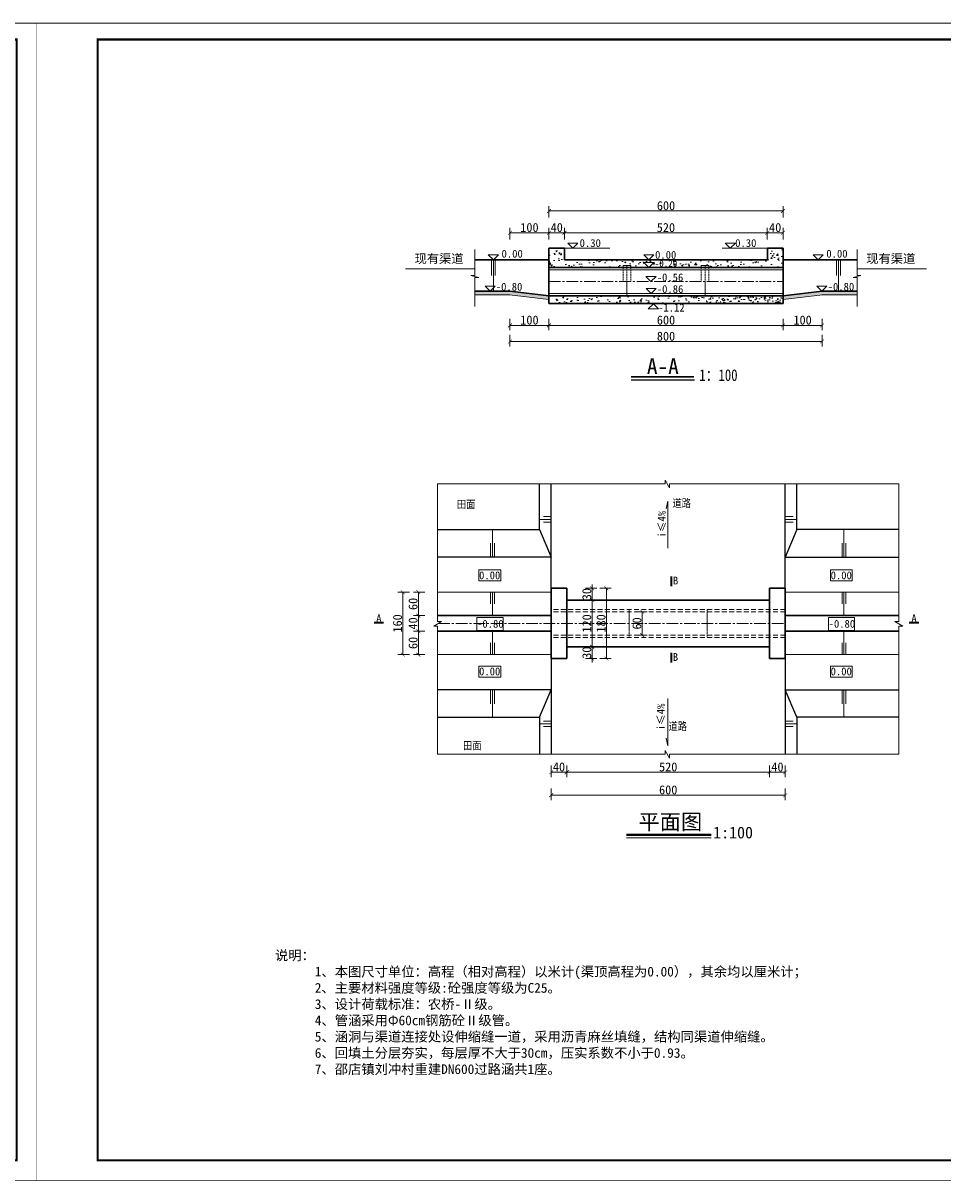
# Model space of a CAD drawing. Extents: x 36231 to 595326, y 3059 to 3871788.
# Tile 83 of 143: x 584999 to 585235, y 3866156 to 3866452. Entities that reach past the tile are written whole.
import ezdxf
from ezdxf.enums import TextEntityAlignment as Align

# ---------------------------------------------------------------- set-up
doc = ezdxf.new("R2010")
doc.units = 0
doc.header["$PDMODE"] = 32
doc.header["$PDSIZE"] = 0.2
doc.linetypes.add('CENTER2', pattern=[1.125, 0.75, -0.125, 0.125, -0.125])
doc.linetypes.add('HIDDEN', pattern=[0.375, 0.25, -0.125])
doc.layers.get('0').update_dxf_attribs({"linetype": 'CONTINUOUS'})
doc.layers.get('Defpoints').update_dxf_attribs({"linetype": 'CONTINUOUS'})
for name, color, linetype, lineweight in [('0.09标注线', 3, 'CONTINUOUS', 9), ('0.13填充', 8, 'CONTINUOUS', 9), ('0.13文字', 3, 'CONTINUOUS', 13), ('0.30粗蓝', 4, 'CONTINUOUS', 30), ('0.3黄粗', 2, 'CONTINUOUS', 30), ('图框１', 5, 'CONTINUOUS', 60), ('文字', 7, 'CONTINUOUS', 15), ('文字层', 7, 'CONTINUOUS', 15), ('粗线', 7, 'CONTINUOUS', 35), ('细实线', 3, 'CONTINUOUS', 20), ('细线', 7, 'CONTINUOUS', 15), ('虚线', 251, 'HIDDEN', 15)]:
    doc.layers.add(name, color=color, linetype=linetype, lineweight=lineweight)
doc.layers.add('尺寸线', color=3, linetype='CONTINUOUS')
doc.styles.add('-仿宋_GB2312', font='仿宋_GB2312_0.ttf')
doc.styles.get("Standard").update_dxf_attribs({"font": 'rs.shx', "bigfont": 'hztxt.shx'})
doc.dimstyles.get("Standard").update_dxf_attribs({"dimtxt": 0.18, "dimasz": 0.18, "dimexe": 0.18, "dimexo": 0.0625, "dimgap": 0.09, "dimtad": 0, "dimtih": 1, "dimtoh": 1, "dimdec": 0, "dimlfac": 2, "dimzin": 0, "dimdsep": 46, "dimtxsty": 'Standard', "dimcen": 0.09, "dimadec": 0, "dimazin": 0, "dimtfac": 1, "dimtdec": 0, "dimtofl": 0, "dimtmove": 0, "dimatfit": 3, "dimfxl": 1, "dimtolj": 1, "dimtzin": 0, "dimarcsym": 0})
doc.dimstyles.new('副本 (5) (2) STANDARD', dxfattribs={"dimtxt": 2.3, "dimasz": 1, "dimexe": 1.25, "dimexo": 1.5, "dimgap": 0.2, "dimtad": 1, "dimdec": 0, "dimlfac": 10, "dimzin": 0, "dimdsep": 46, "dimtxsty": '-仿宋_GB2312', "dimblk": 'ARCHTICK', "dimcen": 0.09, "dimadec": 0, "dimazin": 0, "dimtfac": 1, "dimtdec": 0, "dimtix": 1, "dimtmove": 2, "dimatfit": 3, "dimfxl": 1.7, "dimfxlon": 1, "dimtolj": 1, "dimtzin": 0, "dimlwd": 9, "dimlwe": 9, "dimarcsym": 0})
pattern_1 = [(50, (573638.0127, 3867785.623), (3.6436934, -0.3187817), [0.381, -4.191]), (355, (573638.0127, 3867785.623), (-0.7048565, 3.8211329), [0.3048, -3.3528]), (100.451, (573638.3164, 3867785.5963), (2.93885, 3.5023338), [0.3238, -3.5618]), (46.1842, (573638.0127, 3867786.639), (5.4215808, -0.8408466), [0.5715, -6.2865]), (96.6356, (573638.4645, 3867786.569), (4.7480847, 4.948511), [0.4857, -5.3427]), (351.184, (573638.013, 3867786.639), (4.748092, 4.9485024), [0.4572, -5.0292]), (21, (573638.5207, 3867786.385), (3.0322976, -2.0453104), [0.381, -4.191]), (326, (573638.5207, 3867786.385), (1.2360406, 3.6837593), [0.3048, -3.3528]), (71.4514, (573638.7734, 3867786.2145), (4.2683298, 1.6384572), [0.3238, -3.5618]), (37.5, (573638.0127, 3867785.6229), (0.06177207, 1.69110078), [0, -3.31216, 0, -3.4036, 0, -3.3655]), (7.5, (573638.0127, 3867785.623), (1.33639325, 2.0036115), [0, -1.94056, 0, -3.23596, 0, -1.2827]), (327.5, (573636.8799, 3867785.6229), (2.7118119, -0.11457488), [0, -1.27, 0, -3.9624, 0, -5.2578]), (317.5, (573636.3719, 3867785.623), (2.96258363, 0.5085298), [0, -1.651, 0, -2.63144, 0, -3.7338])]

# ---------------------------------------------------------------- blocks, each defined once
blk = doc.blocks.new('eesz')
at = {"layer": '图框１', "color": 7, "const_width": 0.467}
blk.add_lwpolyline([(25244.5, -497.6), (25244.5, -1980.6), (27344.5, -1980.6), (27344.5, -497.6)], close=True, dxfattribs=at)
blk.add_lwpolyline([(25244.5, -497.6), (25244.5, -1980.6), (27344.5, -1980.6), (27344.5, -497.6)], close=True, dxfattribs=at)
at = {"layer": '图框１', "color": 5, "const_width": 0.467}
blk.add_lwpolyline([(25244.5, -497.6), (25244.5, -1980.6), (27344.5, -1980.6), (27344.5, -497.6)], close=True, dxfattribs=at)
at = {"layer": '图框１', "color": 7}
blk.add_lwpolyline([(25322.3, -518.3, 3.11, 3.11, 0), (27318.5, -518.3, 2.59, 2.59, 0), (27318.5, -1954.6, 2.59, 2.59, 0), (25322.3, -1954.6, 2.59, 2.59, 0)], format="xyseb", close=True, dxfattribs=at)
blk.add_lwpolyline([(25322.3, -518.3, 3.11, 3.11, 0), (27318.5, -518.3, 2.59, 2.59, 0), (27318.5, -1954.6, 2.59, 2.59, 0), (25322.3, -1954.6, 2.59, 2.59, 0)], format="xyseb", close=True, dxfattribs=at)
at = {"layer": '图框１', "color": 5}
blk.add_lwpolyline([(25322.3, -518.3, 3.11, 3.11, 0), (27318.5, -518.3, 2.59, 2.59, 0), (27318.5, -1954.6, 2.59, 2.59, 0), (25322.3, -1954.6, 2.59, 2.59, 0)], format="xyseb", close=True, dxfattribs=at)
blk = doc.blocks.new('_ARCHTICK')
at = {"color": 0, "linetype": 'ByBlock', "const_width": 0.15}
blk.add_lwpolyline([(-0.5, -0.5), (0.5, 0.5)], dxfattribs=at)
blk = doc.blocks.new('*D1938')
at = {"layer": '0.13文字', "color": 0, "lineweight": 9}
for p, q in [((585102.08, 3866306.39), (585099.13, 3866306.39)), ((585100.38, 3866306.39), (585100.38, 3866300.39)), ((585102.08, 3866300.39), (585099.13, 3866300.39))]:
    blk.add_line(p, q, dxfattribs=at)
at = {"layer": 'Defpoints', "color": 0, "lineweight": 13}
for p in [(585105.31, 3866306.39), (585100.38, 3866300.39), (585105.31, 3866300.39)]:
    blk.add_point(p, dxfattribs=at)
at = {"layer": '0.13文字', "color": 0, "lineweight": 9}
for p, rotation in [((585100.38, 3866306.39), 90), ((585100.38, 3866300.39), 270)]:
    blk.add_blockref('_ARCHTICK', p, dxfattribs=dict(at, rotation=rotation))
at = {"layer": '0.13文字', "color": 0, "lineweight": 13, "insert": (585099.03, 3866303.39), "char_height": 2.3, "attachment_point": 5, "rotation": 90, "style": '-仿宋_GB2312'}
blk.add_mtext('\\A1;60', dxfattribs=at)
blk = doc.blocks.new('*D1939')
at = {"layer": '0.13文字', "color": 0, "lineweight": 9}
for p, q in [((585102.08, 3866300.39), (585099.13, 3866300.39)), ((585100.38, 3866300.39), (585100.38, 3866296.39)), ((585102.08, 3866296.39), (585099.13, 3866296.39))]:
    blk.add_line(p, q, dxfattribs=at)
at = {"layer": 'Defpoints', "color": 0, "lineweight": 13}
for p in [(585105.31, 3866300.39), (585100.38, 3866296.39), (585105.31, 3866296.39)]:
    blk.add_point(p, dxfattribs=at)
at = {"layer": '0.13文字', "color": 0, "lineweight": 9}
for p, rotation in [((585100.38, 3866300.39), 90), ((585100.38, 3866296.39), 270)]:
    blk.add_blockref('_ARCHTICK', p, dxfattribs=dict(at, rotation=rotation))
at = {"layer": '0.13文字', "color": 0, "lineweight": 13, "insert": (585099.03, 3866298.39), "char_height": 2.3, "attachment_point": 5, "rotation": 90, "style": '-仿宋_GB2312'}
blk.add_mtext('\\A1;40', dxfattribs=at)
blk = doc.blocks.new('*D1940')
at = {"layer": '0.13文字', "color": 0, "lineweight": 9}
for p, q in [((585102.08, 3866296.39), (585099.13, 3866296.39)), ((585100.38, 3866296.39), (585100.38, 3866290.39)), ((585102.08, 3866290.39), (585099.13, 3866290.39))]:
    blk.add_line(p, q, dxfattribs=at)
at = {"layer": 'Defpoints', "color": 0, "lineweight": 13}
for p in [(585105.31, 3866296.39), (585100.38, 3866290.39), (585105.31, 3866290.39)]:
    blk.add_point(p, dxfattribs=at)
at = {"layer": '0.13文字', "color": 0, "lineweight": 9}
for p, rotation in [((585100.38, 3866296.39), 90), ((585100.38, 3866290.39), 270)]:
    blk.add_blockref('_ARCHTICK', p, dxfattribs=dict(at, rotation=rotation))
at = {"layer": '0.13文字', "color": 0, "lineweight": 13, "insert": (585099.03, 3866293.39), "char_height": 2.3, "attachment_point": 5, "rotation": 90, "style": '-仿宋_GB2312'}
blk.add_mtext('\\A1;60', dxfattribs=at)
blk = doc.blocks.new('*D1941')
at = {"layer": '0.13文字', "color": 0, "lineweight": 9}
for p, q in [((585098.09, 3866306.39), (585095.14, 3866306.39)), ((585096.39, 3866306.39), (585096.39, 3866290.39)), ((585098.09, 3866290.39), (585095.14, 3866290.39))]:
    blk.add_line(p, q, dxfattribs=at)
at = {"layer": 'Defpoints', "color": 0, "lineweight": 13}
for p in [(585105.31, 3866306.39), (585096.39, 3866290.39), (585105.31, 3866290.39)]:
    blk.add_point(p, dxfattribs=at)
at = {"layer": '0.13文字', "color": 0, "lineweight": 9}
for p, rotation in [((585096.39, 3866306.39), 90), ((585096.39, 3866290.39), 270)]:
    blk.add_blockref('_ARCHTICK', p, dxfattribs=dict(at, rotation=rotation))
at = {"layer": '0.13文字', "color": 0, "lineweight": 13, "insert": (585095.04, 3866298.39), "char_height": 2.3, "attachment_point": 5, "rotation": 90, "style": '-仿宋_GB2312'}
blk.add_mtext('\\A1;160', dxfattribs=at)
blk = doc.blocks.new('*D1942')
at = {"layer": '0.13文字', "color": 0, "lineweight": 9}
for p, q in [((585156.06, 3866301.39), (585159.01, 3866301.39)), ((585157.76, 3866301.39), (585157.76, 3866295.39)), ((585156.06, 3866295.39), (585159.01, 3866295.39))]:
    blk.add_line(p, q, dxfattribs=at)
at = {"layer": 'Defpoints', "color": 0, "lineweight": 13}
for p in [(585154.43, 3866301.39), (585154.43, 3866295.39), (585157.76, 3866295.39)]:
    blk.add_point(p, dxfattribs=at)
at = {"layer": '0.13文字', "color": 0, "lineweight": 9}
for p, rotation in [((585157.76, 3866301.39), 90), ((585157.76, 3866295.39), 270)]:
    blk.add_blockref('_ARCHTICK', p, dxfattribs=dict(at, rotation=rotation))
at = {"layer": '0.13文字', "color": 0, "lineweight": 13, "insert": (585156.41, 3866298.39), "char_height": 2.3, "attachment_point": 5, "rotation": 90, "style": '-仿宋_GB2312'}
blk.add_mtext('\\A1;60', dxfattribs=at)
blk = doc.blocks.new('*D1943')
at = {"layer": '0.13文字', "color": 0, "lineweight": 9}
for p, q in [((585143.22, 3866307.39), (585146.17, 3866307.39)), ((585144.92, 3866307.39), (585144.92, 3866308.39)), ((585144.92, 3866307.39), (585144.92, 3866304.39)), ((585143.22, 3866304.39), (585146.17, 3866304.39)), ((585144.92, 3866304.39), (585144.92, 3866303.39))]:
    blk.add_line(p, q, dxfattribs=at)
at = {"layer": 'Defpoints', "color": 0, "lineweight": 13}
for p in [(585138.43, 3866307.39), (585138.43, 3866304.39), (585144.92, 3866304.39)]:
    blk.add_point(p, dxfattribs=at)
at = {"layer": '0.13文字', "color": 0, "lineweight": 9}
for p, rotation in [((585144.92, 3866307.39), 270), ((585144.92, 3866304.39), 90)]:
    blk.add_blockref('_ARCHTICK', p, dxfattribs=dict(at, rotation=rotation))
at = {"layer": '0.13文字', "color": 0, "lineweight": 13, "insert": (585143.57, 3866305.89), "char_height": 2.3, "attachment_point": 5, "rotation": 90, "style": '-仿宋_GB2312'}
blk.add_mtext('\\A1;30', dxfattribs=at)
blk = doc.blocks.new('*D1944')
at = {"layer": '0.13文字', "color": 0, "lineweight": 9}
for p, q in [((585143.22, 3866304.39), (585146.17, 3866304.39)), ((585144.92, 3866304.39), (585144.92, 3866292.39)), ((585143.22, 3866292.39), (585146.17, 3866292.39))]:
    blk.add_line(p, q, dxfattribs=at)
at = {"layer": 'Defpoints', "color": 0, "lineweight": 13}
for p in [(585138.43, 3866304.39), (585134.43, 3866292.39), (585144.92, 3866292.39)]:
    blk.add_point(p, dxfattribs=at)
at = {"layer": '0.13文字', "color": 0, "lineweight": 9}
for p, rotation in [((585144.92, 3866304.39), 90), ((585144.92, 3866292.39), 270)]:
    blk.add_blockref('_ARCHTICK', p, dxfattribs=dict(at, rotation=rotation))
at = {"layer": '0.13文字', "color": 0, "lineweight": 13, "insert": (585143.57, 3866298.39), "char_height": 2.3, "attachment_point": 5, "rotation": 90, "style": '-仿宋_GB2312'}
blk.add_mtext('\\A1;120', dxfattribs=at)
blk = doc.blocks.new('*D1945')
at = {"layer": '0.13文字', "color": 0, "lineweight": 9}
for p, q in [((585143.22, 3866292.39), (585146.17, 3866292.39)), ((585144.92, 3866292.39), (585144.92, 3866293.39)), ((585144.92, 3866292.39), (585144.92, 3866289.39)), ((585143.22, 3866289.39), (585146.17, 3866289.39)), ((585144.92, 3866289.39), (585144.92, 3866288.39))]:
    blk.add_line(p, q, dxfattribs=at)
at = {"layer": 'Defpoints', "color": 0, "lineweight": 13}
for p in [(585134.43, 3866292.39), (585134.43, 3866289.39), (585144.92, 3866289.39)]:
    blk.add_point(p, dxfattribs=at)
at = {"layer": '0.13文字', "color": 0, "lineweight": 9}
for p, rotation in [((585144.92, 3866292.39), 270), ((585144.92, 3866289.39), 90)]:
    blk.add_blockref('_ARCHTICK', p, dxfattribs=dict(at, rotation=rotation))
at = {"layer": '0.13文字', "color": 0, "lineweight": 13, "insert": (585143.57, 3866290.89), "char_height": 2.3, "attachment_point": 5, "rotation": 90, "style": '-仿宋_GB2312'}
blk.add_mtext('\\A1;30', dxfattribs=at)
blk = doc.blocks.new('*D1946')
at = {"layer": '0.13文字', "color": 0, "lineweight": 9}
for p, q in [((585146.88, 3866307.39), (585149.83, 3866307.39)), ((585148.58, 3866307.39), (585148.58, 3866289.39)), ((585146.88, 3866289.39), (585149.83, 3866289.39))]:
    blk.add_line(p, q, dxfattribs=at)
at = {"layer": 'Defpoints', "color": 0, "lineweight": 13}
for p in [(585138.43, 3866307.39), (585138.43, 3866289.39), (585148.58, 3866289.39)]:
    blk.add_point(p, dxfattribs=at)
at = {"layer": '0.13文字', "color": 0, "lineweight": 9}
for p, rotation in [((585148.58, 3866307.39), 90), ((585148.58, 3866289.39), 270)]:
    blk.add_blockref('_ARCHTICK', p, dxfattribs=dict(at, rotation=rotation))
at = {"layer": '0.13文字', "color": 0, "lineweight": 13, "insert": (585147.23, 3866298.39), "char_height": 2.3, "attachment_point": 5, "rotation": 90, "style": '-仿宋_GB2312'}
blk.add_mtext('\\A1;180', dxfattribs=at)
blk = doc.blocks.new('*D1964')
at = {"layer": '0.13文字', "color": 0, "lineweight": 9}
for p, q in [((585193.87, 3866376.47), (585193.87, 3866373.52)), ((585203.87, 3866376.47), (585203.87, 3866373.52)), ((585203.87, 3866374.77), (585193.87, 3866374.77))]:
    blk.add_line(p, q, dxfattribs=at)
at = {"layer": 'Defpoints', "color": 0, "lineweight": 13}
for p in [(585193.87, 3866382.38), (585203.87, 3866383.58), (585193.87, 3866374.77)]:
    blk.add_point(p, dxfattribs=at)
at = {"layer": '0.13文字', "color": 0, "lineweight": 9, "rotation": 180}
blk.add_blockref('_ARCHTICK', (585193.87, 3866374.77), dxfattribs=at)
at = {"layer": '0.13文字', "color": 0, "lineweight": 9}
blk.add_blockref('_ARCHTICK', (585203.87, 3866374.77), dxfattribs=at)
at = {"layer": '0.13文字', "color": 0, "lineweight": 13, "insert": (585198.87, 3866376.12), "char_height": 2.3, "attachment_point": 5, "style": '-仿宋_GB2312'}
blk.add_mtext('\\A1;100', dxfattribs=at)

msp = doc.modelspace()

# ---------------------------------------------------------------- hatches: boundary and pattern name
at = {"layer": '0.09标注线', "lineweight": 13}
h = msp.add_hatch(dxfattribs=at)
h.set_pattern_fill('AR-CONC', color=256, scale=0.02, style=0)
h.set_pattern_definition([(50, (585133.8647, 3866389.3656), (3.6437, -0.31878), [0.381, -4.191]), (355, (585133.8647, 3866389.3656), (-0.70486, 3.82113), [0.3048, -3.3528]), (100.451, (585134.1683, 3866389.339), (2.93885, 3.50233), [0.3238, -3.5618]), (46.184, (585133.8647, 3866390.3816), (5.42158, -0.84085), [0.5715, -6.2865]), (96.636, (585134.3165, 3866390.3116), (4.7481, 4.9485), [0.4857, -5.3427]), (351.184, (585133.8647, 3866390.3816), (4.7481, 4.9485), [0.4572, -5.0292]), (21, (585134.3727, 3866390.1276), (3.0323, -2.04531), [0.381, -4.191]), (326, (585134.3727, 3866390.1276), (1.23604, 3.68376), [0.3048, -3.3528]), (71.4514, (585134.6254, 3866389.9572), (4.26833, 1.63846), [0.3238, -3.5618]), (37.5, (585133.8647, 3866389.3656), (0.061772, 1.6911), [0, -3.31216, 0, -3.4036, 0, -3.3655]), (7.5, (585133.8647, 3866389.3656), (1.336393, 2.00361), [0, -1.94056, 0, -3.23596, 0, -1.2827]), (327.5, (585132.7319, 3866389.3656), (2.711812, -0.114575), [0, -1.27, 0, -3.9624, 0, -5.2578]), (317.5, (585132.2239, 3866389.3656), (2.96258, 0.50853), [0, -1.651, 0, -2.63144, 0, -3.7338])])
h.paths.add_polyline_path([(585159.48, 3866391.58), (585159.48, 3866391.58), (585159.48, 3866391.58), (585137.86, 3866391.58), (585137.86, 3866394.58), (585133.86, 3866394.58), (585133.86, 3866389.58), (585152.86, 3866389.58), (585152.86, 3866390.13), (585154.86, 3866390.13), (585154.86, 3866389.58), (585159.48, 3866389.58), (585158.18, 3866390.88), (585160.78, 3866390.88), (585159.48, 3866389.58), (585172.86, 3866389.58), (585172.86, 3866390.13), (585174.86, 3866390.13), (585174.86, 3866389.58), (585193.87, 3866389.58), (585193.87, 3866394.58), (585189.87, 3866394.58), (585189.87, 3866391.58)])
h.paths.add_polyline_path([(585160.55, 3866391.92), (585167.07, 3866391.92), (585167.07, 3866389.37), (585160.55, 3866389.37)], flags=9)
h = msp.add_hatch(dxfattribs=at)
h.set_pattern_fill('AR-CONC', color=256, scale=0.02, style=0)
h.set_pattern_definition(pattern_1)
h.paths.add_polyline_path([(585133.86, 3866381.37), (585133.86, 3866382.38), (585123.86, 3866383.58), (585114.86, 3866383.58), (585114.86, 3866382.58), (585123.81, 3866382.58)])
h.paths.add_polyline_path([(585203.93, 3866382.58), (585212.84, 3866382.58), (585212.84, 3866383.58), (585203.87, 3866383.58), (585193.87, 3866382.38), (585193.87, 3866381.37)])
h = msp.add_hatch(dxfattribs=at)
h.set_pattern_fill('AR-CONC', color=256, scale=0.02, style=0)
h.set_pattern_definition(pattern_1)
h.paths.add_polyline_path([(585153.86, 3866382.38), (585133.86, 3866382.38), (585133.86, 3866380.38), (585153.86, 3866380.38)])
h = msp.add_hatch(dxfattribs=at)
h.set_pattern_fill('AR-CONC', color=256, scale=0.02, style=0)
h.set_pattern_definition(pattern_1)
h.paths.add_polyline_path([(585173.86, 3866382.38), (585153.86, 3866382.38), (585153.86, 3866380.38), (585173.86, 3866380.38)])
h = msp.add_hatch(dxfattribs=at)
h.set_pattern_fill('AR-CONC', color=256, scale=0.02, style=0)
h.set_pattern_definition([(50, (26763.5935, -1654.9215), (3.64369338, -0.3187817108), [0.381, -4.191]), (355, (26763.5935, -1654.9215), (-0.7048565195, 3.8211328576), [0.3048, -3.3528]), (100.451, (26763.897, -1654.948), (2.9388500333, 3.5023337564), [0.3238, -3.5618]), (46.1842, (26763.5935, -1653.9055), (5.421580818, -0.8408465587), [0.5715, -6.2865]), (96.6356, (26764.0453, -1653.9756), (4.748084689, 4.948511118), [0.4857, -5.3427]), (351.184, (26763.5935, -1653.9055), (4.748092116, 4.948502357), [0.4572, -5.0292]), (21, (26764.1015, -1654.1595), (3.0322975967, -2.0453103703), [0.381, -4.191]), (326, (26764.1015, -1654.1595), (1.236040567, 3.6837593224), [0.3048, -3.3528]), (71.4514, (26764.3542, -1654.33), (4.2683298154, 1.6384571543), [0.3238, -3.5618]), (37.5, (26763.5935, -1654.9215), (0.061772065, 1.69110077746), [0, -3.31216, 0, -3.4036, 0, -3.3655]), (7.5, (26763.5935, -1654.9215), (1.3363932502, 2.0036114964), [0, -1.94056, 0, -3.23596, 0, -1.2827]), (327.5, (26762.4607, -1654.9215), (2.71181190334, -0.11457487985), [0, -1.27, 0, -3.9624, 0, -5.2578]), (317.5, (26761.9527, -1654.9215), (2.9625836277, 0.5085298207), [0, -1.651, 0, -2.63144, 0, -3.7338])])
h.paths.add_polyline_path([(585193.87, 3866382.38), (585173.86, 3866382.38), (585173.86, 3866380.38), (585193.87, 3866380.38)])
h = msp.add_hatch(dxfattribs=at)
h.set_pattern_fill('AR-CONC', color=256, scale=0.02, style=0)
h.set_pattern_definition(pattern_1)
h.paths.add_polyline_path([(585193.87, 3866380.38), (585193.87, 3866382.3), (585174.21, 3866382.3), (585174.21, 3866380.38)])

# ---------------------------------------------------------------- linework, layer by layer
at = {"color": 0, "lineweight": 13}
for p, q in [((585097.06, 3866389.25), (585114.86, 3866389.25)), ((585212.84, 3866389.25), (585230.63, 3866389.25))]:
    msp.add_line(p, q, dxfattribs=at)
at = {"color": 7}
msp.add_line((585171.13, 3866360.71), (585154.91, 3866360.71), dxfattribs=at)
for p, q in [((585131.43, 3866322.43), (585131.43, 3866334.14)), ((585134.43, 3866306.39), (585134.43, 3866334.14)), ((585194.43, 3866306.39), (585194.43, 3866334.14)), ((585197.43, 3866322.43), (585197.43, 3866334.14)), ((585105.31, 3866322.43), (585131.43, 3866322.43)), ((585131.43, 3866322.43), (585134.43, 3866315.39)), ((585197.43, 3866322.43), (585194.43, 3866315.39)), ((585223.54, 3866322.43), (585197.43, 3866322.43)), ((585134.43, 3866315.39), (585105.31, 3866315.39)), ((585194.43, 3866315.39), (585223.54, 3866315.39)), ((585134.43, 3866290.39), (585134.43, 3866264.85)), ((585194.43, 3866290.39), (585194.43, 3866264.85)), ((585134.43, 3866281.39), (585105.31, 3866281.39)), ((585131.43, 3866274.35), (585134.43, 3866281.39)), ((585197.43, 3866274.35), (585194.43, 3866281.39)), ((585194.43, 3866281.39), (585223.54, 3866281.39)), ((585105.31, 3866274.35), (585131.43, 3866274.35)), ((585131.43, 3866274.35), (585131.43, 3866264.85)), ((585197.43, 3866274.35), (585197.43, 3866264.85)), ((585223.54, 3866274.35), (585197.43, 3866274.35))]:
    msp.add_line(p, q)
at = {"color": 7, "const_width": 0.461}
msp.add_lwpolyline([(585171.01, 3866361.61), (585154.91, 3866361.61)], dxfattribs=at)
at = {"layer": '0.09标注线', "color": 7}
for p, q in [((585137.86, 3866394.58), (585149.46, 3866394.58)), ((585178.23, 3866394.58), (585189.83, 3866394.58)), ((585154.86, 3866390.13), (585152.86, 3866390.13)), ((585174.86, 3866390.13), (585172.86, 3866390.13)), ((585133.86, 3866388.98), (585193.87, 3866388.98)), ((585158.73, 3866387.26), (585160.01, 3866385.98)), ((585161.3, 3866387.26), (585158.73, 3866387.26)), ((585160.01, 3866385.98), (585161.3, 3866387.26)), ((585117.48, 3866384.86), (585118.76, 3866383.58)), ((585120.04, 3866384.86), (585117.48, 3866384.86)), ((585118.76, 3866383.58), (585120.04, 3866384.86)), ((585158.74, 3866384.26), (585160.02, 3866382.98)), ((585161.31, 3866384.26), (585158.74, 3866384.26)), ((585160.02, 3866382.98), (585161.31, 3866384.26)), ((585202.55, 3866384.86), (585203.83, 3866383.58)), ((585205.11, 3866384.86), (585202.55, 3866384.86)), ((585203.83, 3866383.58), (585205.11, 3866384.86)), ((585133.86, 3866382.98), (585193.87, 3866382.98)), ((585133.86, 3866382.38), (585193.87, 3866382.38))]:
    msp.add_line(p, q, dxfattribs=at)
at = {"layer": '0.09标注线'}
for p, q in [((585105.31, 3866334.14), (585105.31, 3866298.87)), ((585105.31, 3866334.14), (585163.64, 3866334.14)), ((585163.64, 3866334.14), (585163.64, 3866335.14)), ((585164.8, 3866333.14), (585163.64, 3866335.14)), ((585223.54, 3866334.14), (585164.8, 3866334.14)), ((585164.8, 3866334.14), (585164.8, 3866333.14)), ((585223.54, 3866334.14), (585223.54, 3866298.87)), ((585106.31, 3866298.87), (585104.31, 3866297.71)), ((585105.31, 3866298.87), (585106.31, 3866298.87)), ((585223.54, 3866298.87), (585222.54, 3866298.87)), ((585222.54, 3866298.87), (585224.54, 3866297.71)), ((585105.31, 3866297.71), (585104.31, 3866297.71)), ((585105.31, 3866264.85), (585105.31, 3866297.71)), ((585223.54, 3866297.71), (585224.54, 3866297.71)), ((585223.54, 3866264.85), (585223.54, 3866297.71)), ((585163.64, 3866264.85), (585163.64, 3866265.85)), ((585164.8, 3866263.85), (585163.64, 3866265.85)), ((585105.31, 3866264.85), (585163.64, 3866264.85)), ((585223.54, 3866264.85), (585164.8, 3866264.85)), ((585164.8, 3866264.85), (585164.8, 3866263.85))]:
    msp.add_line(p, q, dxfattribs=at)
at = {"layer": '0.13填充', "color": 0, "lineweight": 13}
for p, q in [((585105.31, 3866306.39), (585134.43, 3866306.39)), ((585223.54, 3866306.39), (585194.43, 3866306.39)), ((585105.31, 3866290.39), (585134.43, 3866290.39)), ((585223.54, 3866290.39), (585194.43, 3866290.39))]:
    msp.add_line(p, q, dxfattribs=at)
at = {"layer": '0.13填充', "color": 7, "lineweight": 40, "ltscale": 0.005}
msp.add_line((585153.7, 3866244.25), (585175.45, 3866244.25), dxfattribs=at)
at = {"layer": '0.13填充', "color": 7, "ltscale": 0.005}
msp.add_line((585153.7, 3866243.41), (585175.45, 3866243.41), dxfattribs=at)
at = {"layer": '0.13文字', "lineweight": 13}
for p, q in [((590756.67, 3866452.18), (583564.28, 3866452.18)), ((585123.86, 3866382.58), (585114.86, 3866382.58)), ((585123.75, 3866382.58), (585133.86, 3866381.37)), ((585193.87, 3866381.38), (585193.83, 3866381.37)), ((585203.98, 3866382.58), (585193.87, 3866381.37)), ((585203.83, 3866382.58), (585212.84, 3866382.58))]:
    msp.add_line(p, q, dxfattribs=at)
at = {"layer": '0.13文字', "color": 7, "linetype": 'Continuous', "lineweight": 13}
for p, q in [((585164.33, 3866329.74), (585163.91, 3866327.77)), ((585164.33, 3866317.67), (585164.33, 3866329.74)), ((585164.33, 3866279.11), (585164.33, 3866267.04)), ((585164.33, 3866267.04), (585163.91, 3866269))]:
    msp.add_line(p, q, dxfattribs=at)
at = {"layer": '0.30粗蓝', "color": 7, "ltscale": 80}
for p, q in [((585133.86, 3866394.58), (585133.86, 3866380.38)), ((585137.86, 3866394.58), (585137.86, 3866391.58)), ((585189.87, 3866394.58), (585189.87, 3866391.58)), ((585193.87, 3866394.58), (585193.87, 3866380.38)), ((585133.86, 3866391.58), (585114.86, 3866391.58)), ((585137.86, 3866391.58), (585189.87, 3866391.58)), ((585193.83, 3866391.58), (585212.84, 3866391.58)), ((585193.87, 3866391.58), (585212.84, 3866391.58)), ((585133.86, 3866389.58), (585193.87, 3866389.58)), ((585123.86, 3866383.58), (585114.86, 3866383.58)), ((585123.86, 3866383.58), (585133.86, 3866382.38)), ((585133.86, 3866382.38), (585193.87, 3866382.38)), ((585193.87, 3866382.38), (585193.83, 3866382.38)), ((585203.87, 3866383.58), (585193.87, 3866382.38)), ((585203.83, 3866383.58), (585212.84, 3866383.58)), ((585133.86, 3866380.38), (585193.87, 3866380.38)), ((585134.43, 3866307.39), (585134.43, 3866289.39)), ((585138.43, 3866307.39), (585134.43, 3866307.39)), ((585138.43, 3866307.39), (585138.43, 3866289.39)), ((585190.43, 3866307.39), (585194.43, 3866307.39)), ((585190.43, 3866307.39), (585190.43, 3866289.39)), ((585194.43, 3866307.39), (585194.43, 3866289.39)), ((585190.43, 3866304.39), (585138.43, 3866304.39)), ((585105.31, 3866300.39), (585134.43, 3866300.39)), ((585223.54, 3866300.39), (585194.43, 3866300.39)), ((585105.31, 3866296.39), (585134.43, 3866296.39)), ((585223.54, 3866296.39), (585194.43, 3866296.39)), ((585190.43, 3866292.39), (585138.43, 3866292.39)), ((585138.43, 3866289.39), (585134.43, 3866289.39)), ((585190.43, 3866289.39), (585194.43, 3866289.39))]:
    msp.add_line(p, q, dxfattribs=at)
at = {"layer": '0.3黄粗', "color": 7}
for p, q in [((585133.86, 3866394.58), (585137.86, 3866394.58)), ((585193.87, 3866394.58), (585189.87, 3866394.58))]:
    msp.add_line(p, q, dxfattribs=at)
at = {"layer": '粗线', "color": 7}
for p, q in [((585165.21, 3866310.41), (585165.21, 3866307.97)), ((585089.03, 3866298.6), (585091.47, 3866298.6)), ((585226.2, 3866298.59), (585228.63, 3866298.59)), ((585165.17, 3866290.82), (585165.17, 3866288.39))]:
    msp.add_line(p, q, dxfattribs=at)
at = {"layer": '细实线', "color": 6, "linetype": 'CENTER2', "lineweight": 13, "ltscale": 4}
for p, q in [((585133.86, 3866385.98), (585193.87, 3866385.98)), ((585105.48, 3866298.39), (585194.43, 3866298.39))]:
    msp.add_line(p, q, dxfattribs=at)
at = {"layer": '细线', "color": 7, "lineweight": 9}
for p, q in [((585114.86, 3866394.21), (585114.86, 3866388.58)), ((585212.84, 3866394.21), (585212.84, 3866388.58)), ((585119.11, 3866391.58), (585119.11, 3866387.58)), ((585119.61, 3866391.58), (585119.61, 3866383.58)), ((585120.11, 3866391.58), (585120.11, 3866387.58)), ((585207.58, 3866391.58), (585207.58, 3866387.58)), ((585208.08, 3866391.58), (585208.08, 3866383.58)), ((585208.58, 3866391.58), (585208.58, 3866387.58)), ((585113.85, 3866387.58), (585114.86, 3866387.58)), ((585115.86, 3866387.02), (585113.85, 3866387.58)), ((585114.86, 3866389.25), (585114.86, 3866387.58)), ((585211.83, 3866387.02), (585213.84, 3866387.58)), ((585212.84, 3866389.25), (585212.84, 3866387.58)), ((585213.84, 3866387.58), (585212.84, 3866387.58)), ((585114.86, 3866387.02), (585114.86, 3866379.57)), ((585114.86, 3866387.02), (585115.86, 3866387.02)), ((585212.84, 3866387.02), (585211.83, 3866387.02)), ((585212.84, 3866387.02), (585212.84, 3866379.57)), ((585134.43, 3866325.04), (585131.43, 3866325.04)), ((585134.43, 3866325.77), (585132.43, 3866325.77)), ((585194.43, 3866325.77), (585196.43, 3866325.77)), ((585194.43, 3866325.04), (585197.43, 3866325.04)), ((585119.37, 3866315.39), (585119.37, 3866322.43)), ((585134.43, 3866324.38), (585132.43, 3866324.38)), ((585194.43, 3866324.38), (585196.43, 3866324.38)), ((585209.48, 3866315.39), (585209.48, 3866322.43)), ((585118.87, 3866315.39), (585118.87, 3866318.96)), ((585119.87, 3866315.39), (585119.87, 3866318.96)), ((585208.98, 3866315.39), (585208.98, 3866318.96)), ((585209.98, 3866315.39), (585209.98, 3866318.96)), ((585118.87, 3866306.39), (585118.87, 3866303.39)), ((585119.37, 3866306.39), (585119.37, 3866300.39)), ((585119.87, 3866306.39), (585119.87, 3866303.39)), ((585208.98, 3866306.39), (585208.98, 3866303.39)), ((585209.48, 3866306.39), (585209.48, 3866300.39)), ((585209.98, 3866306.39), (585209.98, 3866303.39)), ((585119.37, 3866290.39), (585119.37, 3866296.39)), ((585209.48, 3866290.39), (585209.48, 3866296.39)), ((585118.87, 3866290.39), (585118.87, 3866293.39)), ((585119.87, 3866290.39), (585119.87, 3866293.39)), ((585208.98, 3866290.39), (585208.98, 3866293.39)), ((585209.98, 3866290.39), (585209.98, 3866293.39)), ((585118.87, 3866281.39), (585118.87, 3866277.81)), ((585119.37, 3866281.39), (585119.37, 3866274.35)), ((585119.87, 3866281.39), (585119.87, 3866277.81)), ((585208.98, 3866281.39), (585208.98, 3866277.81)), ((585209.48, 3866281.39), (585209.48, 3866274.35)), ((585209.98, 3866281.39), (585209.98, 3866277.81)), ((585134.43, 3866272.62), (585131.43, 3866272.62)), ((585134.43, 3866273.35), (585132.43, 3866273.35)), ((585134.43, 3866271.97), (585132.43, 3866271.97)), ((585194.43, 3866273.35), (585196.43, 3866273.35)), ((585194.43, 3866272.62), (585197.43, 3866272.62)), ((585194.43, 3866271.97), (585196.43, 3866271.97))]:
    msp.add_line(p, q, dxfattribs=at)
at = {"layer": '细线', "color": 7}
for points in [[(585139.97, 3866394.58), (585138.67, 3866395.88), (585141.27, 3866395.88)], [(585180.34, 3866394.58), (585179.04, 3866395.88), (585181.64, 3866395.88)], [(585119.61, 3866391.58), (585118.31, 3866392.88), (585120.91, 3866392.88)], [(585159.48, 3866391.58), (585158.18, 3866392.88), (585160.78, 3866392.88)], [(585159.48, 3866389.58), (585158.18, 3866390.88), (585160.78, 3866390.88)], [(585202.86, 3866391.58), (585201.56, 3866392.88), (585204.16, 3866392.88)], [(585160.62, 3866380.28), (585159.32, 3866378.98), (585161.92, 3866378.98)], [(585121.49, 3866312.14), (585115.89, 3866312.14), (585115.89, 3866309.34), (585121.49, 3866309.34)], [(585211.61, 3866312.14), (585206.01, 3866312.14), (585206.01, 3866309.34), (585211.61, 3866309.34)], [(585115.37, 3866299.93), (585122.09, 3866299.93), (585122.09, 3866296.57), (585115.37, 3866296.57)], [(585205.48, 3866299.93), (585212.2, 3866299.93), (585212.2, 3866296.57), (585205.48, 3866296.57)], [(585121.49, 3866284.64), (585115.89, 3866284.64), (585115.89, 3866287.44), (585121.49, 3866287.44)], [(585211.61, 3866284.64), (585206.01, 3866284.64), (585206.01, 3866287.44), (585211.61, 3866287.44)]]:
    msp.add_lwpolyline(points, close=True, dxfattribs=at)
at = {"layer": '虚线', "color": 7, "ltscale": 0.1}
for p, q in [((585152.86, 3866390.13), (585152.86, 3866385.98)), ((585153.86, 3866390.13), (585153.86, 3866382.38)), ((585154.86, 3866390.13), (585154.86, 3866385.98)), ((585172.86, 3866390.13), (585172.86, 3866385.98)), ((585173.86, 3866390.13), (585173.86, 3866382.38)), ((585174.86, 3866390.13), (585174.86, 3866385.98)), ((585154.43, 3866301.99), (585154.43, 3866294.79)), ((585174.43, 3866301.99), (585174.43, 3866294.79))]:
    msp.add_line(p, q, dxfattribs=at)
at = {"layer": '虚线', "color": 7, "lineweight": 15, "ltscale": 5}
for p, q in [((585194.43, 3866301.99), (585134.43, 3866301.99)), ((585194.43, 3866301.39), (585134.43, 3866301.39)), ((585194.43, 3866295.39), (585134.43, 3866295.39)), ((585194.43, 3866294.79), (585134.43, 3866294.79))]:
    msp.add_line(p, q, dxfattribs=at)

# ---------------------------------------------------------------- block references
at = {"layer": '文字层', "xscale": 0.1999999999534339, "yscale": 0.2000000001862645, "zscale": 0.2}
for p in [(579533.71, 3866551.7), (579953.71, 3866551.7)]:
    msp.add_blockref('eesz', p, dxfattribs=at)

# ---------------------------------------------------------------- texts
at = {"color": 7, "style": '-仿宋_GB2312'}
msp.add_text('A-A', height=4, dxfattribs=at).set_placement((585163.05, 3866364.29), align=Align.MIDDLE)
at = {"color": 7, "style": '-仿宋_GB2312', "width": 0.8}
msp.add_text('1：100', height=3, dxfattribs=at).set_placement((585177.31, 3866362), align=Align.MIDDLE)
at = {"color": 0, "lineweight": 13, "char_height": 2.3, "width": 41.0229, "attachment_point": 1}
for insert in [(585099.41, 3866393.03), (585215.19, 3866393.03)]:
    msp.add_mtext('{\\fFangSong_GB2312|b0|i0|c134|p49;现有渠道}', dxfattribs=dict(at, insert=insert))
at = {"layer": '0.09标注线', "color": 7, "char_height": 2, "width": 18.528, "style": '-仿宋_GB2312'}
for s, insert, attachment_point in [('0.30', (585147.17, 3866396.87), 3), ('0.30', (585187.04, 3866396.87), 3), ('-0.56', (585168.29, 3866388.07), 3), ('-0.80', (585127.04, 3866385.67), 3), ('-0.86', (585168.31, 3866385.07), 3), ('-0.80', (585212.11, 3866385.67), 3), ('-1.12', (585168.65, 3866378.28), 9)]:
    msp.add_mtext(s, dxfattribs=dict(at, insert=insert, attachment_point=attachment_point))
at = {"layer": '0.09标注线', "color": 7, "char_height": 2, "width": 13.5272, "rotation": 90, "style": '-仿宋_GB2312'}
for insert, attachment_point in [((585161.78, 3866327.23), 3), ((585161.53, 3866271.04), 1)]:
    msp.add_mtext('i≤4%', dxfattribs=dict(at, insert=insert, attachment_point=attachment_point))
at = {"layer": '尺寸线', "color": 7, "lineweight": 9, "style": '-仿宋_GB2312', "width": 0.85}
for s, p in [('田面', (585115.01, 3866327.9)), ('道路', (585170.27, 3866328.21)), ('道路', (585169.26, 3866271.03)), ('田面', (585116.58, 3866266.09))]:
    msp.add_text(s, height=2, dxfattribs=at).set_placement(p, align=Align.RIGHT)
at = {"layer": '文字', "color": 7, "style": '-仿宋_GB2312'}
for s, insert, char_height, width, attachment_point in [('0.00', (585121.71, 3866394.14), 2, 3.9714, 1), ('0.00', (585161.06, 3866393.86), 2, 3.9714, 1), ('0.00', (585204.96, 3866394.14), 2, 3.9714, 1), ('-0.20', (585160.98, 3866391.49), 1.7, 3.9714, 1), ('0.00', (585118.67, 3866310.7), 2, 4, 5), ('B', (585165.64, 3866310.37), 2, 15.4731, 1), ('0.00', (585208.78, 3866310.7), 2, 4, 5), ('A', (585089.59, 3866300.73), 2, 15.4731, 1), ('-0.80', (585118.84, 3866298.27), 2, 4, 5), ('-0.80', (585208.95, 3866298.27), 2, 4, 5), ('A', (585226.76, 3866300.71), 2, 15.4731, 1), ('B', (585165.6, 3866290.78), 2, 15.4731, 1), ('0.00', (585118.67, 3866286.08), 2, 4, 5), ('0.00', (585208.78, 3866286.08), 2, 4, 5), ('平面图', (585156.79, 3866249.54), 4, 38.0137, 1), ('1:100', (585175.96, 3866246.3), 3, 10.2895, 1), ('\\A1;说明：\\P      1、本图尺寸单位：高程（相对高程）以米计(渠顶高程为0.00），其余均以厘米计；\\P      2、{\\C256;主要材料强度等级}:砼强度等级为C25。\\P     {\\A0; 3、设计荷载标准：农桥-Ⅱ级。}\\P      4、管涵采用Φ60cm钢筋砼Ⅱ级管。\\P{\\A0;      5、涵洞与渠道连接处设伸缩缝一道，采用沥青麻丝填缝，结构同渠道伸缩缝。\\P}      6、回填土分层夯实，每层厚不大于30cm，压实系数不小于0.93。\\P      7、邵店镇刘冲村重建DN600过路涵共1座。\\P\\P ', (585063.63, 3866214.58), 2.5, 208.3817, 1)]:
    msp.add_mtext(s, dxfattribs=dict(at, insert=insert, char_height=char_height, width=width, attachment_point=attachment_point))

# ---------------------------------------------------------------- dimensions: what is measured, and where the dimension line sits
at = {"layer": '0.09标注线', "lineweight": 13}
msp.add_linear_dim(base=(585194.43, 3866254.37), p1=(585134.43, 3866289.39), p2=(585194.43, 3866289.33), dimstyle='副本 (5) (2) STANDARD', dxfattribs=at).render()
at = {"layer": '0.13文字', "lineweight": 13}
for base, p1, p2, override in [((585193.87, 3866404.09), (585133.86, 3866394.58), (585193.87, 3866394.58), {"dimtxt": 2.3, "dimasz": 1, "dimexe": 1.25, "dimexo": 1.5, "dimgap": 0.2, "dimtad": 1, "dimtih": 0, "dimtoh": 0, "dimlfac": 10, "dimtxsty": '-仿宋_GB2312', "dimblk": 'ARCHTICK', "dimtix": 1, "dimtofl": 1, "dimtmove": 2, "dimfxl": 1.7, "dimfxlon": 1, "dimlwd": 9, "dimlwe": 9}), ((585133.86, 3866398.49), (585123.86, 3866383.58), (585133.86, 3866394.58), {"dimtxt": 2.3, "dimasz": 1, "dimexe": 1.25, "dimexo": 1.5, "dimgap": 0.2, "dimtad": 1, "dimtih": 0, "dimtoh": 0, "dimlfac": 10, "dimtxsty": '-仿宋_GB2312', "dimblk": 'ARCHTICK', "dimtix": 1, "dimtofl": 1, "dimtmove": 2, "dimfxl": 1.7, "dimfxlon": 1, "dimlwd": 9, "dimlwe": 9}), ((585137.86, 3866398.49), (585133.86, 3866394.58), (585137.86, 3866394.58), {"dimtxt": 2.3, "dimasz": 1, "dimexe": 1.25, "dimexo": 1.5, "dimgap": 0.2, "dimtad": 1, "dimtih": 0, "dimtoh": 0, "dimdec": 0, "dimlfac": 10, "dimtxsty": '-仿宋_GB2312', "dimblk": 'ARCHTICK', "dimtdec": 0, "dimtix": 1, "dimtofl": 1, "dimtmove": 2, "dimfxl": 1.7, "dimfxlon": 1, "dimlwd": 9, "dimlwe": 9}), ((585189.83, 3866398.49), (585137.86, 3866394.58), (585189.83, 3866394.58), {"dimtxt": 2.3, "dimasz": 1, "dimexe": 1.25, "dimexo": 1.5, "dimgap": 0.2, "dimtad": 1, "dimtih": 0, "dimtoh": 0, "dimlfac": 10, "dimtxsty": '-仿宋_GB2312', "dimblk": 'ARCHTICK', "dimtix": 1, "dimtofl": 1, "dimtmove": 2, "dimfxl": 1.7, "dimfxlon": 1, "dimlwd": 9, "dimlwe": 9}), ((585193.87, 3866398.49), (585189.83, 3866394.58), (585193.87, 3866394.58), {"dimtxt": 2.3, "dimasz": 1, "dimexe": 1.25, "dimexo": 1.5, "dimgap": 0.2, "dimtad": 1, "dimtih": 0, "dimtoh": 0, "dimlfac": 10, "dimtxsty": '-仿宋_GB2312', "dimblk": 'ARCHTICK', "dimtix": 1, "dimtofl": 1, "dimtmove": 2, "dimfxl": 1.7, "dimfxlon": 1, "dimlwd": 9, "dimlwe": 9}), ((585133.86, 3866374.77), (585123.86, 3866383.58), (585133.86, 3866382.38), {"dimtxt": 2.3, "dimasz": 1, "dimexe": 1.25, "dimexo": 1.5, "dimgap": 0.2, "dimtad": 1, "dimtih": 0, "dimtoh": 0, "dimlfac": 10, "dimtxsty": '-仿宋_GB2312', "dimblk": 'ARCHTICK', "dimtix": 1, "dimtofl": 1, "dimtmove": 2, "dimfxl": 1.7, "dimfxlon": 1, "dimlwd": 9, "dimlwe": 9}), ((585203.87, 3866370.64), (585123.86, 3866383.58), (585203.87, 3866383.58), {"dimtxt": 2.3, "dimasz": 1, "dimexe": 1.25, "dimexo": 1.5, "dimgap": 0.2, "dimtad": 1, "dimtih": 0, "dimtoh": 0, "dimlfac": 10, "dimtxsty": '-仿宋_GB2312', "dimblk": 'ARCHTICK', "dimtix": 1, "dimtofl": 1, "dimtmove": 2, "dimfxl": 1.7, "dimfxlon": 1, "dimlwd": 9, "dimlwe": 9}), ((585193.87, 3866374.77), (585133.86, 3866382.38), (585193.87, 3866380.38), {"dimtxt": 2.3, "dimasz": 1, "dimexe": 1.25, "dimexo": 1.5, "dimgap": 0.2, "dimtad": 1, "dimtih": 0, "dimtoh": 0, "dimlfac": 10, "dimtxsty": '-仿宋_GB2312', "dimblk": 'ARCHTICK', "dimtix": 1, "dimtofl": 1, "dimtmove": 2, "dimfxl": 1.7, "dimfxlon": 1, "dimlwd": 9, "dimlwe": 9}), ((585138.43, 3866260.25), (585134.43, 3866289.39), (585138.43, 3866289.39), {"dimtxt": 2.3, "dimasz": 1, "dimexe": 1.25, "dimexo": 1.5, "dimgap": 0.2, "dimtad": 1, "dimtih": 0, "dimtoh": 0, "dimlfac": 10, "dimtxsty": '-仿宋_GB2312', "dimblk": 'ARCHTICK', "dimtix": 1, "dimtofl": 1, "dimtmove": 2, "dimfxl": 1.7, "dimfxlon": 1, "dimlwd": 9, "dimlwe": 9}), ((585190.43, 3866260.25), (585138.43, 3866289.39), (585190.43, 3866289.39), {"dimtxt": 2.3, "dimasz": 1, "dimexe": 1.25, "dimexo": 1.5, "dimgap": 0.2, "dimtad": 1, "dimtih": 0, "dimtoh": 0, "dimlfac": 10, "dimtxsty": '-仿宋_GB2312', "dimblk": 'ARCHTICK', "dimtix": 1, "dimtofl": 1, "dimtmove": 2, "dimfxl": 1.7, "dimfxlon": 1, "dimlwd": 9, "dimlwe": 9}), ((585194.43, 3866260.25), (585190.43, 3866289.39), (585194.43, 3866289.33), {"dimtxt": 2.3, "dimasz": 1, "dimexe": 1.25, "dimexo": 1.5, "dimgap": 0.2, "dimtad": 1, "dimtih": 0, "dimtoh": 0, "dimlfac": 10, "dimtxsty": '-仿宋_GB2312', "dimblk": 'ARCHTICK', "dimtix": 1, "dimtofl": 1, "dimtmove": 2, "dimfxl": 1.7, "dimfxlon": 1, "dimlwd": 9, "dimlwe": 9})]:
    msp.add_linear_dim(base=base, p1=p1, p2=p2, dimstyle='Standard', override=override, dxfattribs=at).render()
for base, p1, p2, angle, picture, middle in [((585193.87, 3866374.77), (585203.87, 3866383.58), (585193.87, 3866382.38), 180, '*D1964', (585198.87, 3866376.12)), ((585144.92, 3866304.39), (585138.43, 3866307.39), (585138.43, 3866304.39), 90, '*D1943', (585143.57, 3866305.89)), ((585148.58, 3866289.39), (585138.43, 3866307.39), (585138.43, 3866289.39), 90, '*D1946', (585147.23, 3866298.39)), ((585096.39, 3866290.39), (585105.31, 3866306.39), (585105.31, 3866290.39), 90, '*D1941', (585095.04, 3866298.39)), ((585100.38, 3866300.39), (585105.31, 3866306.39), (585105.31, 3866300.39), 90, '*D1938', (585099.03, 3866303.39)), ((585144.92, 3866292.39), (585138.43, 3866304.39), (585134.43, 3866292.39), 90, '*D1944', (585143.57, 3866298.39)), ((585157.76, 3866295.39), (585154.43, 3866301.39), (585154.43, 3866295.39), 90, '*D1942', (585156.41, 3866298.39)), ((585100.38, 3866296.39), (585105.31, 3866300.39), (585105.31, 3866296.39), 90, '*D1939', (585099.03, 3866298.39)), ((585100.38, 3866290.39), (585105.31, 3866296.39), (585105.31, 3866290.39), 90, '*D1940', (585099.03, 3866293.39)), ((585144.92, 3866289.39), (585134.43, 3866292.39), (585134.43, 3866289.39), 90, '*D1945', (585143.57, 3866290.89))]:
    dim = msp.add_linear_dim(base=base, p1=p1, p2=p2, angle=angle, dimstyle='Standard', override={"dimtxt": 2.3, "dimasz": 1, "dimexe": 1.25, "dimexo": 1.5, "dimgap": 0.2, "dimtad": 1, "dimtih": 0, "dimtoh": 0, "dimlfac": 10, "dimtxsty": '-仿宋_GB2312', "dimblk": 'ARCHTICK', "dimtix": 1, "dimtofl": 1, "dimtmove": 2, "dimfxl": 1.7, "dimfxlon": 1, "dimlwd": 9, "dimlwe": 9}, dxfattribs=at)
    dim.commit()
    dim.dimension.update_dxf_attribs({"geometry": picture, "text_midpoint": middle})

doc.saveas('drawing.dxf')
